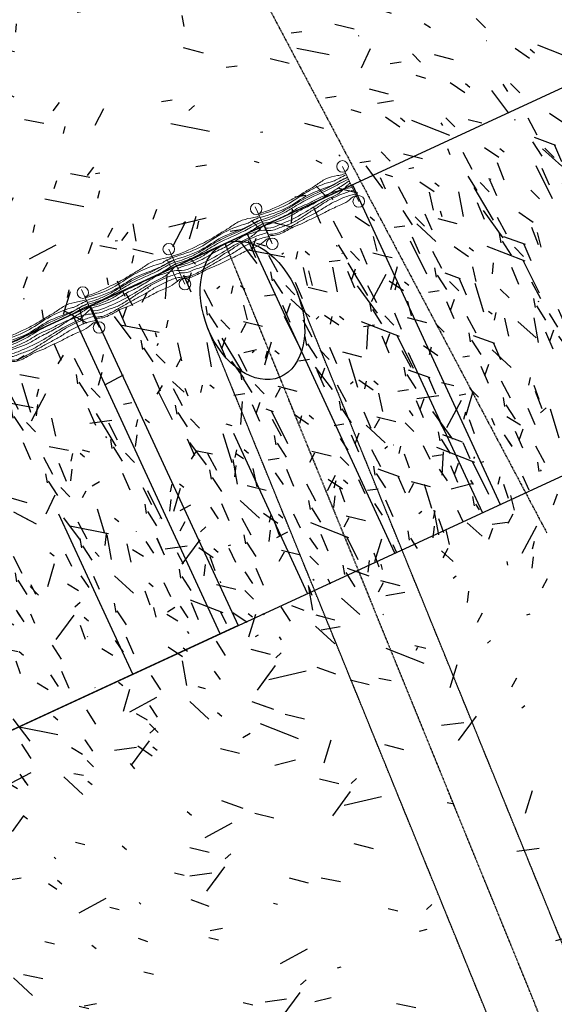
# Model space of a CAD drawing. Header units: millimetres. Extents: x 7530256134 to 7530295630, y 5726732434 to 5726764631.
# Tile 5 of 23: x 7530271740 to 7530274517, y 5726741181 to 5726746298. Entities that reach past the tile are written whole.
import ezdxf

# ---------------------------------------------------------------- set-up
doc = ezdxf.new("R2010")
doc.units = ezdxf.units.MM
for name, pattern in [('mp3', [6.25, 4.75, -1.5]), ('mp3a', [3.125, 2.25, -0.875]), ('mp7a', [6.875, 4.75, -0.875, 0.375, -0.875])]:
    doc.linetypes.add(name, pattern=pattern)
for name, color, linetype in [('0 wymiar', 32, 'Continuous'), ('2 osie 05', 4, 'mp7a'), ('3 przerywana 02', 6, 'mp3'), ('3 przerywana 05', 6, 'mp3a'), ('4 średnia', 3, 'Continuous'), ('9 kreskowanie', 8, 'Continuous')]:
    doc.layers.add(name, color=color, linetype=linetype)
doc.layers.add('1  cienka', color=4, linetype='Continuous', lineweight=18)
doc.layers.add('6 pomoc 01', color=1, linetype='Continuous', plot=False)
pattern_1 = [(228.012787, (-41019.482, -69486.618), (-3048, -3429), [51.2582, -5074.5725]), (184.96974, (-41053.772, -69524.718), (4571.9999982, 381.0000217), [87.9607, -8708.1073]), (132.510447, (-41141.402, -69532.338), (3810.0000016, -4190.9999985), [62.0222, -6140.2084]), (267.27369, (-41289.992, -69627.588), (381.000001, 7620), [80.1007, -7929.9656]), (292.833654, (-41293.802, -69707.598), (-1905, 4572), [78.545, -7775.9712]), (357.27369, (-41263.322, -69779.988), (-7620, 381.000001), [80.1007, -7929.9656]), (37.69424, (-41183.312, -69783.798), (-4952.9999998, -3810.0000003), [105.929, -10486.9673]), (72.255328, (-41099.492, -69719.028), (2667.0000007, 8381.9999998), [100.008, -9900.7885]), (121.429566, (-41069.012, -69623.778), (-3048.0000004, 4952.9999997), [80.372, -7956.8319]), (175.23636, (-41110.922, -69555.198), (4191, -381.000001), [91.757, -4496.0905]), (222.397438, (-41202.362, -69547.578), (-4571.9999999, -4191.0000002), [118.6617, -11747.5159]), (138.814075, (-40912.802, -69631.398), (-2667, 2286), [40.5007, -4009.5849]), (171.469234, (-40943.282, -69604.728), (4953, -761.999999), [77.0523, -7628.1958]), (225, (-41019.48, -69593.3), (-6e-13, -381), [53.8814, -484.934]), (203.19859, (-41046.15, -69547.58), (1905, 762), [29.0162, -2872.5934]), (291.80141, (-41072.82, -69559.01), (-381, 1143), [41.0348, -2010.713]), (30.96376, (-41057.58, -69597.11), (1143, 762), [66.648, -2154.9447]), (161.56505, (-41000.43, -69562.82), (762, -381), [48.193, -1156.6347]), (16.38954, (-41293.802, -69559.008), (3810, 1143), [67.5132, -6683.824]), (70.346176, (-41229.032, -69539.958), (-1524, -4191), [56.6398, -5607.3324]), (293.19859, (-41000.43, -69486.62), (-762, 1905), [58.032, -2843.5775]), (343.61046, (-40977.572, -69539.958), (-3810, 1143), [67.5132, -6683.824]), (339.443955, (-41293.802, -69795.23), (-1905, 762), [65.1053, -3190.1601]), (294.77514, (-41232.842, -69818.088), (-1905.000002, 4190.999999), [54.5508, -5400.539]), (66.80141, (-40996.62, -69867.62), (762, 1905), [58.032, -2843.5775]), (17.354025, (-40973.762, -69814.278), (-4953, -1524), [63.8674, -6322.8564]), (69.443955, (-41183.312, -69867.62), (-762, -1905), [32.5526, -3222.7128]), (101.30993, (-41019.48, -69867.62), (-381, 1524), [19.4272, -1923.2992]), (165.96376, (-41023.29, -69848.57), (1143, -381), [78.545, -1492.3582]), (186.009006, (-41099.492, -69829.518), (3810, 381), [72.79, -7206.2047]), (303.69007, (-41057.58, -69631.4), (-381, 762), [54.9486, -1318.7665]), (353.157227, (-41027.102, -69677.118), (6477, -761.9999997), [95.9335, -9497.4014]), (60.945396, (-40931.852, -69688.548), (-1524, -2667), [39.2262, -3883.4088]), (90, (-40912.8, -69654.26), (-381, 381), [22.86, -358.14]), (120.256437, (-41107.112, -69818.088), (1524, -2667), [52.93, -5240.0911]), (48.012787, (-41133.782, -69772.368), (3048, 3429), [102.5164, -5023.3143]), (360, (-41065.2, -69696.17), (381, 381), [99.06, -281.94]), (325.304846, (-40966.142, -69696.168), (3810.0000014, -2666.999998), [60.2414, -5963.8975]), (254.054604, (-40916.61, -69730.46), (-381, -1524), [55.4744, -2718.2475]), (207.645975, (-40931.852, -69783.798), (-7239.0000003, -3809.9999995), [90.3218, -8941.8697]), (175.426079, (-41011.862, -69825.708), (-4953, 381), [95.5544, -9459.877])]

# ---------------------------------------------------------------- blocks, each defined once
blk = doc.blocks.new('sytuacja_k1')
at = {"layer": '9 kreskowanie'}
h = blk.add_hatch(dxfattribs=at)
h.set_pattern_fill('GRAVEL', color=256, scale=30, angle=65.102)
h.set_pattern_definition([(231.01279, (-69578.81, -62859.83), (-5728.725656, -7167.641338), [102.5164, -10149.145]), (187.96974, (-69643.305, -62939.513), (9091.588461, 1239.515733), [175.9214, -17416.2147]), (135.510447, (-69817.527, -62963.904), (8048.237043, -7971.71277), [124.0445, -12280.417]), (270.27369, (-70104.33, -63169.697), (-36.644266, 15258.994108), [160.2014, -15859.931]), (295.833654, (-70103.565, -63329.896), (-4283.338512, 8932.068472), [157.09, -15551.9423]), (0.27369, (-70035.11, -63471.287), (-15258.994108, -36.644266), [160.2014, -15859.931]), (40.69424, (-69874.912, -63470.522), (-9493.624184, -8127.997038), [211.858, -20973.9346]), (75.25533, (-69714.28, -63332.386), (4449.329969, 17020.185511), [200.016, -19801.577]), (124.429566, (-69663.375, -63138.957), (-6606.085627, 9573.384181), [160.744, -15913.6637]), (178.23636, (-69754.26, -63006.37), (8410.39276, -322.27572), [183.514, -8992.181]), (225.397438, (-69937.685, -63000.724), (-8692.78848, -8849.0727445), [237.3234, -23495.032]), (141.814075, (-69350.585, -63137.825), (-5565.96993, 4286.57424), [81.0014, -8019.17]), (174.469234, (-69414.253, -63087.75), (9972.184169, -1003.471427), [154.1046, -15256.3917]), (228, (-69567.64, -63072.9), (39.88, -760.9557), [107.763, -969.868]), (206.19859, (-69625.69, -62984.37), (3725.01853, 1721.3114), [58.0324, -5745.187]), (294.80141, (-69677.76, -63010), (-880.5957, 2242.98712), [82.0697, -4021.426]), (33.96376, (-69643.34, -63084.49), (2203.10712, 1641.5514), [133.296, -4309.8894]), (164.56505, (-69532.78, -63010.03), (1561.7914, -681.1957), [96.386, -2313.2694]), (19.38954, (-70119.12, -63033.123), (7489.917059, 2681.667103), [135.0264, -13367.648]), (73.346176, (-69991.75, -62988.296), (-2605.142837, -8530.032755), [113.2797, -11214.6647]), (296.19859, (-69540.76, -62857.83), (-1721.3114, 3725.01853), [116.064, -5687.155]), (346.61046, (-69489.52, -62961.975), (-7729.19705, 1884.06713), [135.0264, -13367.648]), (342.44395, (-70094.39, -63504.92), (-3884.538525, 1322.51142), [130.2106, -6380.3203]), (297.77514, (-69970.247, -63544.19), (-4243.458517, 8171.112765), [109.1016, -10801.078]), (69.80141, (-69493.27, -63618.39), (1322.51142, 3884.53852), [116.064, -5687.155]), (20.354025, (-69453.196, -63509.465), (-9732.904176, -3562.262805), [127.735, -12645.713]), (72.44395, (-69866.14, -63637.93), (-1322.51142, -3884.538525), [65.105, -6445.4256]), (104.30993, (-69538.93, -63620.78), (-920.4757, 3003.94282), [38.8544, -3846.5985]), (168.96376, (-69548.53, -63583.13), (2322.7471, -641.3157), [157.09, -2984.7164]), (189.009006, (-69702.716, -63553.063), (7569.677056, 1159.755692), [145.58, -14412.4095]), (306.69007, (-69639.75, -63152.98), (-840.7157, 1482.0314), [109.897, -2637.533]), (356.157227, (-69574.086, -63241.104), (13016.006991, -843.951433), [191.867, -18994.8027]), (63.9454, (-69382.65, -63253.96), (-2764.66283, -5486.209933), [78.4525, -7766.8177]), (93, (-69348.2, -63183.5), (-800.836, 721.076), [45.72, -716.28]), (123.25644, (-69719.13, -63531.03), (3322.982812, -5167.169944), [105.86, -10480.182]), (51.01279, (-69777.184, -63442.51), (5728.725656, 7167.641338), [205.033, -10046.6287]), (3, (-69648.2, -63283.14), (721.076, 800.836), [198.12, -563.88]), (328.304846, (-69450.34, -63272.77), (7888.717048, -4927.889948), [120.483, -11927.795]), (257.0546, (-69347.83, -63336.07), (-601.43571, -3083.70282), [110.949, -5436.495]), (210.645975, (-69372.68, -63444.2), (-14059.358418, -8367.277028), [180.6435, -17883.7393]), (178.42608, (-69528.095, -63536.28), (-9932.30417, 242.515723), [191.109, -18919.754])])
h.paths.add_polyline_path([(-1106.7, -6664), (-2981.6, -7447.1), (-3043.6, -8596.8), (-1211, -8596.8)])
h.paths.add_polyline_path([(2595.8, -4675.1), (763.2, -4675.1), (760.7, -4721.5), (2588, -4820.1)])
h.paths.add_polyline_path([(-999.4, -4675.1), (-2832, -4675.1), (-2851.4, -5033.2), (-1078.7, -6146)])
h = blk.add_hatch(dxfattribs=at)
h.set_pattern_fill('GRAVEL', color=256, scale=15, angle=62.102)
h.set_pattern_definition(pattern_1)
edge = h.paths.add_edge_path()
edge.add_line((2588, -4820.1), (760.7, -4721.5))
edge.add_line((760.7, -4721.5), (721.5, -5447.8))
edge.add_ellipse((1094.6, -5485.3), major_axis=(-373.1, 37.6), ratio=0.666667, start_angle=180, end_angle=360, ccw=False)
edge.add_line((1467.7, -5522.9), (2544.3, -5631.3))
edge.add_line((2544.3, -5631.3), (2588, -4820.1))
h = blk.add_hatch(dxfattribs=at)
h.set_pattern_fill('GRAVEL', color=256, scale=15, angle=62.102)
h.set_pattern_definition(pattern_1)
edge = h.paths.add_edge_path()
edge.add_line((2544.3, -5631.3), (1467.7, -5522.9))
edge.add_ellipse((1094.6, -5485.3), major_axis=(-373.1, 37.6), ratio=0.666667, start_angle=3.5499, end_angle=180, ccw=False)
edge.add_line((720.7, -5463.2), (679.9, -6219.4))
edge.add_line((679.9, -6219.4), (2507.2, -6317.9))
edge.add_line((2507.2, -6317.9), (2544.3, -5631.3))
h = blk.add_hatch(dxfattribs=at)
h.set_pattern_fill('GRAVEL', color=256, scale=30, angle=65.102)
h.set_pattern_definition([(231.01279, (-40785.794, -80737.875), (-5728.725656, -7167.64134), [102.5164, -10149.145]), (187.96974, (-40850.292, -80817.56), (9091.588461, 1239.515733), [175.9214, -17416.2147]), (135.51045, (-41024.514, -80841.95), (8048.237043, -7971.71277), [124.0445, -12280.417]), (270.27369, (-41311.317, -81047.744), (-36.644266, 15258.994108), [160.2014, -15859.931]), (295.833654, (-41310.552, -81207.943), (-4283.338512, 8932.068472), [157.09, -15551.9423]), (0.27369, (-41242.1, -81349.334), (-15258.994108, -36.644266), [160.2014, -15859.931]), (40.69424, (-41081.9, -81348.57), (-9493.624184, -8127.997038), [211.858, -20973.9346]), (75.25533, (-40921.268, -81210.433), (4449.329969, 17020.185511), [200.016, -19801.577]), (124.429566, (-40870.36, -81017.004), (-6606.085627, 9573.384181), [160.744, -15913.6637]), (178.23636, (-40961.245, -80884.42), (8410.39276, -322.27572), [183.514, -8992.181]), (225.397438, (-41144.672, -80878.77), (-8692.78848, -8849.0727445), [237.3234, -23495.032]), (141.814075, (-40557.57, -81015.87), (-5565.96993, 4286.57424), [81.0014, -8019.17]), (174.469234, (-40621.24, -80965.796), (9972.184169, -1003.471427), [154.1046, -15256.3917]), (228, (-40774.63, -80950.94), (39.88, -760.9557), [107.763, -969.868]), (206.19859, (-40832.68, -80862.42), (3725.01853, 1721.3114), [58.0324, -5745.187]), (294.80141, (-40884.75, -80888.04), (-880.5957, 2242.98712), [82.07, -4021.426]), (33.96376, (-40850.32, -80962.54), (2203.10712, 1641.5514), [133.296, -4309.8894]), (164.56505, (-40739.77, -80888.07), (1561.7914, -681.1957), [96.386, -2313.2694]), (19.38954, (-41326.105, -80911.17), (7489.917059, 2681.667103), [135.0264, -13367.648]), (73.346176, (-41198.737, -80866.343), (-2605.142837, -8530.032755), [113.2797, -11214.665]), (296.19859, (-40747.75, -80735.88), (-1721.3114, 3725.01853), [116.064, -5687.155]), (346.61046, (-40696.506, -80840.022), (-7729.19705, 1884.06713), [135.0264, -13367.648]), (342.44395, (-41301.38, -81382.96), (-3884.538525, 1322.51142), [130.2106, -6380.32]), (297.77514, (-41177.234, -81422.24), (-4243.458517, 8171.112765), [109.1016, -10801.078]), (69.80141, (-40700.26, -81496.44), (1322.51142, 3884.53852), [116.064, -5687.155]), (20.354025, (-40660.183, -81387.51), (-9732.904176, -3562.262805), [127.735, -12645.713]), (72.44395, (-41073.125, -81515.98), (-1322.51142, -3884.538525), [65.105, -6445.4256]), (104.30993, (-40745.91, -81498.83), (-920.4757, 3003.94282), [38.8544, -3846.5985]), (168.96376, (-40755.52, -81461.18), (2322.7471, -641.3157), [157.09, -2984.7164]), (189.009006, (-40909.703, -81431.11), (7569.677056, 1159.755692), [145.58, -14412.4095]), (306.69007, (-40846.74, -81031.03), (-840.7157, 1482.0314), [109.897, -2637.533]), (356.157227, (-40781.073, -81119.15), (13016.006991, -843.951433), [191.867, -18994.8027]), (63.9454, (-40589.64, -81132.01), (-2764.66283, -5486.20993), [78.4525, -7766.818]), (93, (-40555.2, -81061.5), (-800.836, 721.076), [45.72, -716.28]), (123.25644, (-40926.12, -81409.08), (3322.982812, -5167.169944), [105.86, -10480.182]), (51.01279, (-40984.17, -81320.556), (5728.725656, 7167.64134), [205.033, -10046.6287]), (3, (-40855.2, -81161.2), (721.076, 800.836), [198.12, -563.88]), (328.304846, (-40657.326, -81150.82), (7888.717048, -4927.889948), [120.483, -11927.795]), (257.0546, (-40554.81, -81214.12), (-601.43571, -3083.70282), [110.949, -5436.495]), (210.645975, (-40579.668, -81322.248), (-14059.358418, -8367.277028), [180.6435, -17883.7393]), (178.42608, (-40735.082, -81414.328), (-9932.30417, 242.515723), [191.109, -18919.754])])
h.paths.add_polyline_path([(2507.2, -6317.9), (2384.3, -8596.8), (551.6, -8596.8), (679.9, -6219.4)])
at = {"layer": '0 wymiar'}
blk.add_lwpolyline([(2507.2, -6317.9), (2384.3, -8596.8), (551.6, -8596.8), (679.9, -6219.4), (2507.2, -6317.9)], dxfattribs=at)
at = {"layer": '1  cienka'}
blk.add_line((654.6, -5753), (781.5, -5759.9), dxfattribs=at)
at = {"layer": '1  cienka', "elevation": 0}
for points in [[(852.4, -4732.7), (652.7, -4721.9)], [(825.5, -5231.9), (625.8, -5221.2)], [(837.2, -5232.6), (637.4, -5221.8)], [(810.2, -5731.9), (610.5, -5721.1)], [(783.3, -6231.1), (583.6, -6220.4)], [(800.6, -6231.7), (600.9, -6220.9)]]:
    blk.add_lwpolyline(points, dxfattribs=at)
at = {"layer": '1  cienka'}
for centre in [(652.7, -4721.9, 0), (852.4, -4732.7, 0), (637.4, -5221.8, 0), (837.2, -5232.6, 0), (610.5, -5721.1, 0), (810.2, -5731.9, 0), (600.9, -6220.9, 0), (800.6, -6231.7, 0)]:
    blk.add_circle(centre, 30, dxfattribs=at)
for points, knots in [([(665.9, -5223.7, 0), (676.8, -5174.3, 0), (680, -5093.8, 0), (682.5, -5002.8, 0), (677.2, -4951.8, 0), (677, -4921, 0), (673.8, -4880.1, 0), (665.1, -4828.5, 0), (679.1, -4777.8, 0), (689.8, -4743.8, 0), (692.2, -4729, 0), (692.8, -4724.5, 0)], [33.753439, 33.753439, 33.753439, 33.753439, 183.603776, 275.545658, 306.401049, 337.112496, 367.967887, 429.678932, 491.57643, 522.887996, 536.597178, 536.597178, 536.597178, 536.597178]), ([(700, -4724.9, 0), (699, -4738.2, 0), (697.7, -4761.9, 0), (700.3, -4795.7, 0), (686.9, -4837.4, 0), (678.6, -4949.1, 0), (701.2, -5082.6, 0), (682.2, -5173.8, 0), (673.1, -5224.1, 0)], [20.963674, 20.963674, 20.963674, 20.963674, 61.191608, 91.903055, 122.498859, 246.32766, 369.432881, 522.314314, 522.314314, 522.314314, 522.314314]), ([(714.5, -4725.6, 0), (713.5, -4739, 0), (712.2, -4762.6, 0), (714.8, -4796.5, 0), (710.5, -4858.1, 0), (693.1, -4949.9, 0), (715.7, -5083.3, 0), (696.6, -5174.6, 0), (687.6, -5224.9, 0)], [20.963674, 20.963674, 20.963674, 20.963674, 61.191608, 91.903055, 122.498859, 246.32766, 369.432881, 522.314314, 522.314314, 522.314314, 522.314314]), ([(699.2, -5225.5, 0), (703.8, -5208.9, 0), (710.2, -5171.5, 0), (715, -5113.5, 0), (711, -5041.9, 0), (705.1, -4939.8, 0), (718, -4847.9, 0), (713.8, -4769.9, 0), (714.6, -4742.6, 0), (716.5, -4725.7, 0)], [42.041179, 42.041179, 42.041179, 42.041179, 93.881722, 155.087811, 216.510881, 308.645222, 461.630035, 492.341482, 543.154015, 543.154015, 543.154015, 543.154015]), ([(709.2, -5226.1, 0), (713.7, -5209.4, 0), (720.2, -5172.1, 0), (725, -5114, 0), (721, -5042.5, 0), (715, -4940.3, 0), (728, -4848.5, 0), (723.7, -4770.4, 0), (724.6, -4743.1, 0), (726.4, -4726.3, 0)], [42.041179, 42.041179, 42.041179, 42.041179, 93.881722, 155.087811, 216.510881, 308.645222, 461.630035, 492.341482, 543.154015, 543.154015, 543.154015, 543.154015]), ([(773.7, -4728.8, 0), (768, -4742.6, 0), (759.2, -4766.2, 0), (754.1, -4801.4, 0), (743.7, -4851.5, 0), (739.9, -4902.8, 0), (741.3, -4974.7, 0), (732.6, -5024.2, 0), (739.5, -5076.4, 0), (739.7, -5114, 0), (736.6, -5152.6, 0), (732.4, -5197.8, 0), (723.1, -5217.3, 0), (719.9, -5226.7, 0)], [19.393488, 19.393488, 19.393488, 19.393488, 63.967855, 94.823246, 125.678901, 217.504925, 248.216372, 341.384097, 371.979901, 402.604745, 463.796353, 494.652008, 523.671385, 523.671385, 523.671385, 523.671385]), ([(737.4, -5227.6, 0), (735, -5217.8, 0), (745.4, -5169.9, 0), (758, -5097.3, 0), (749.6, -5024.9, 0), (754.4, -4957.6, 0), (748.6, -4877, 0), (741.8, -4811, 0), (740.3, -4765.7, 0), (735.7, -4730.9, 0), (736.4, -4726.8, 0)], [33.493975, 33.493975, 33.493975, 33.493975, 63.605593, 186.711033, 248.822966, 280.80719, 343.161253, 435.103017, 526.890429, 539.22273, 539.22273, 539.22273, 539.22273]), ([(746.8, -5228.1, 0), (760.1, -5209.5, 0), (765.4, -5180.4, 0), (769.6, -5129.8, 0), (775.4, -5054.3, 0), (769.8, -4966.5, 0), (763.7, -4875.1, 0), (772.1, -4801.7, 0), (754.3, -4757.4, 0), (748, -4732, 0), (746.9, -4727.4, 0)], [34.149297, 34.149297, 34.149297, 34.149297, 92.566437, 123.162241, 185.516303, 307.899519, 399.773786, 461.023297, 525.392342, 539.608968, 539.608968, 539.608968, 539.608968]), ([(761.5, -5228.9, 0), (771.5, -5209.2, 0), (779.4, -5193.1, 0), (781.1, -5146.9, 0), (792.6, -5098.9, 0), (788.1, -5047.8, 0), (786, -5006.7, 0), (780.6, -4976.2, 0), (781.7, -4945.1, 0), (776.5, -4914.6, 0), (773, -4863.4, 0), (775.2, -4812.1, 0), (782.5, -4761, 0), (786.3, -4740.3, 0), (788.4, -4729.6, 0)], [29.680416, 29.680416, 29.680416, 29.680416, 69.126259, 99.98165, 161.187739, 222.740349, 253.596003, 284.651795, 315.363242, 346.419034, 377.274689, 469.071756, 499.783203, 532.257492, 532.257492, 532.257492, 532.257492]), ([(812, -4730.9, 0), (808.2, -4741.3, 0), (798.8, -4771.3, 0), (796.6, -4823.7, 0), (794.5, -4874.8, 0), (799.5, -4925.8, 0), (800.9, -4966.7, 0), (799.6, -5007.7, 0), (801.7, -5048.4, 0), (802.1, -5089.7, 0), (804.2, -5119.7, 0), (804.4, -5161, 0), (801, -5191.8, 0), (789.9, -5214, 0), (787.7, -5222.2, 0), (785, -5230.2, 0)], [30.351757, 30.351757, 30.351757, 30.351757, 63.592651, 124.842162, 186.091673, 216.947065, 278.369958, 308.994714, 339.706337, 400.912426, 431.768081, 462.479528, 493.075332, 523.930987, 532.666916, 532.666916, 532.666916, 532.666916]), ([(819.7, -4731.3, 0), (815.9, -4741.8, 0), (822.4, -4767.4, 0), (828.8, -4802.2, 0), (820.4, -4866.9, 0), (821.6, -4927, 0), (819.9, -4967.8, 0), (817.1, -5008.6, 0), (817.6, -5049.3, 0), (809.9, -5090.1, 0), (811.9, -5120.1, 0), (812.1, -5161.4, 0), (808.7, -5192.2, 0), (797.6, -5214.5, 0), (795.5, -5222.6, 0), (792.8, -5230.6, 0)], [30.351757, 30.351757, 30.351757, 30.351757, 63.592651, 124.842162, 186.091673, 216.947065, 278.369958, 308.994714, 339.706337, 400.912426, 431.768081, 462.479528, 493.075332, 523.930987, 532.666916, 532.666916, 532.666916, 532.666916]), ([(650.6, -5723.6), (661.5, -5674.3), (664.7, -5593.7), (667.2, -5502.7), (661.9, -5451.7), (661.7, -5420.9), (658.5, -5380), (649.8, -5328.4), (663.8, -5277.7), (674.5, -5243.7), (676.9, -5228.9), (677.5, -5224.4)], [33.753439, 33.753439, 33.753439, 33.753439, 183.603776, 275.545658, 306.401049, 337.112496, 367.967887, 429.678932, 491.57643, 522.887996, 536.597178, 536.597178, 536.597178, 536.597178]), ([(684.7, -5224.8), (683.7, -5238.1), (682.5, -5261.8), (685, -5295.6), (671.6, -5337.3), (663.3, -5449), (685.9, -5582.5), (666.9, -5673.7), (657.8, -5724)], [20.963674, 20.963674, 20.963674, 20.963674, 61.191608, 91.903055, 122.498859, 246.32766, 369.432881, 522.314314, 522.314314, 522.314314, 522.314314]), ([(699.2, -5225.5), (698.2, -5238.9), (696.9, -5262.5), (699.5, -5296.4), (695.2, -5358), (677.8, -5449.8), (700.4, -5583.2), (681.4, -5674.5), (672.3, -5724.8)], [20.963674, 20.963674, 20.963674, 20.963674, 61.191608, 91.903055, 122.498859, 246.32766, 369.432881, 522.314314, 522.314314, 522.314314, 522.314314]), ([(683.9, -5725.4), (688.5, -5708.8), (694.9, -5671.4), (699.7, -5613.4), (695.8, -5541.8), (689.8, -5439.7), (702.7, -5347.8), (698.5, -5269.8), (699.3, -5242.5), (701.2, -5225.6)], [42.041179, 42.041179, 42.041179, 42.041179, 93.881722, 155.087811, 216.510881, 308.645222, 461.630035, 492.341482, 543.154015, 543.154015, 543.154015, 543.154015]), ([(693.9, -5726), (698.4, -5709.3), (704.9, -5672), (709.7, -5613.9), (705.7, -5542.4), (699.8, -5440.2), (712.7, -5348.4), (708.4, -5270.3), (709.3, -5243), (711.1, -5226.2)], [42.041179, 42.041179, 42.041179, 42.041179, 93.881722, 155.087811, 216.510881, 308.645222, 461.630035, 492.341482, 543.154015, 543.154015, 543.154015, 543.154015]), ([(758.4, -5228.7), (752.7, -5242.5), (744, -5266.1), (738.8, -5301.3), (728.4, -5351.4), (724.6, -5402.7), (726, -5474.6), (717.3, -5524.1), (724.2, -5576.3), (724.4, -5613.9), (721.3, -5652.5), (717.1, -5697.7), (707.8, -5717.2), (704.6, -5726.6)], [19.393488, 19.393488, 19.393488, 19.393488, 63.967855, 94.823246, 125.678901, 217.504925, 248.216372, 341.384097, 371.979901, 402.604745, 463.796353, 494.652008, 523.671385, 523.671385, 523.671385, 523.671385]), ([(722.1, -5727.5), (719.8, -5717.7), (730.1, -5669.8), (742.7, -5597.2), (734.3, -5524.8), (739.1, -5457.5), (733.3, -5376.9), (726.5, -5310.9), (725.1, -5265.6), (720.4, -5230.8), (721.1, -5226.7)], [33.493975, 33.493975, 33.493975, 33.493975, 63.605593, 186.711033, 248.822966, 280.80719, 343.161253, 435.103017, 526.890429, 539.22273, 539.22273, 539.22273, 539.22273]), ([(731.5, -5728), (744.8, -5709.4), (750.1, -5680.3), (754.3, -5629.7), (760.1, -5554.2), (754.5, -5466.4), (748.4, -5375), (756.8, -5301.6), (739, -5257.3), (732.7, -5231.9), (731.6, -5227.3)], [34.149297, 34.149297, 34.149297, 34.149297, 92.566437, 123.162241, 185.516303, 307.899519, 399.773786, 461.023297, 525.392342, 539.608968, 539.608968, 539.608968, 539.608968]), ([(746.2, -5728.8), (756.2, -5709.1), (764.1, -5693), (765.8, -5646.8), (777.4, -5598.8), (772.8, -5547.7), (770.7, -5506.6), (765.3, -5476.1), (766.5, -5445), (761.2, -5414.5), (757.7, -5363.3), (759.9, -5312), (767.2, -5260.9), (771, -5240.2), (773.1, -5229.5)], [29.680416, 29.680416, 29.680416, 29.680416, 69.126259, 99.98165, 161.187739, 222.740349, 253.596003, 284.651795, 315.363242, 346.419034, 377.274689, 469.071756, 499.783203, 532.257492, 532.257492, 532.257492, 532.257492]), ([(796.7, -5230.8), (792.9, -5241.2), (783.5, -5271.2), (781.3, -5323.6), (779.2, -5374.7), (784.2, -5425.7), (785.6, -5466.6), (784.3, -5507.6), (786.4, -5548.3), (786.8, -5589.6), (788.9, -5619.6), (789.1, -5660.9), (785.7, -5691.7), (774.6, -5713.9), (772.4, -5722.1), (769.7, -5730.1)], [30.351757, 30.351757, 30.351757, 30.351757, 63.592651, 124.842162, 186.091673, 216.947065, 278.369958, 308.994714, 339.706337, 400.912426, 431.768081, 462.479528, 493.075332, 523.930987, 532.666916, 532.666916, 532.666916, 532.666916]), ([(804.4, -5231.2), (800.7, -5241.7), (807.1, -5267.3), (813.5, -5302.1), (805.1, -5366.8), (806.4, -5426.9), (804.6, -5467.7), (801.9, -5508.5), (802.3, -5549.2), (794.6, -5590), (796.7, -5620), (796.8, -5661.3), (793.4, -5692.1), (782.4, -5714.4), (780.2, -5722.5), (777.5, -5730.5)], [30.351757, 30.351757, 30.351757, 30.351757, 63.592651, 124.842162, 186.091673, 216.947065, 278.369958, 308.994714, 339.706337, 400.912426, 431.768081, 462.479528, 493.075332, 523.930987, 532.666916, 532.666916, 532.666916, 532.666916]), ([(623.7, -6222.9), (634.6, -6173.5), (637.8, -6093), (640.2, -6001.9), (634.9, -5951), (634.8, -5920.1), (631.6, -5879.2), (622.9, -5827.7), (636.8, -5777), (647.6, -5743), (650, -5728.2), (650.6, -5723.6)], [33.753439, 33.753439, 33.753439, 33.753439, 183.603776, 275.545658, 306.401049, 337.112496, 367.967887, 429.678932, 491.57643, 522.887996, 536.597178, 536.597178, 536.597178, 536.597178]), ([(657.8, -5724), (656.8, -5737.4), (655.5, -5761), (658.1, -5794.9), (644.7, -5836.6), (636.3, -5948.3), (659, -6081.7), (639.9, -6173), (630.9, -6223.3)], [20.963674, 20.963674, 20.963674, 20.963674, 61.191608, 91.903055, 122.498859, 246.32766, 369.432881, 522.314314, 522.314314, 522.314314, 522.314314]), ([(672.3, -5724.8), (671.2, -5738.2), (670, -5761.8), (672.6, -5795.6), (668.2, -5857.3), (650.8, -5949), (673.5, -6082.5), (654.4, -6173.8), (645.4, -6224.1)], [20.963674, 20.963674, 20.963674, 20.963674, 61.191608, 91.903055, 122.498859, 246.32766, 369.432881, 522.314314, 522.314314, 522.314314, 522.314314]), ([(657, -6224.7), (661.5, -6208.1), (668, -6170.7), (672.8, -6112.7), (668.8, -6041.1), (662.8, -5939), (675.8, -5847.1), (671.5, -5769.1), (672.4, -5741.8), (674.2, -5724.9)], [42.041179, 42.041179, 42.041179, 42.041179, 93.881722, 155.087811, 216.510881, 308.645222, 461.630035, 492.341482, 543.154015, 543.154015, 543.154015, 543.154015]), ([(667, -6225.3), (671.5, -6208.6), (678, -6171.3), (682.8, -6113.2), (678.8, -6041.6), (672.8, -5939.5), (685.8, -5847.7), (681.5, -5769.6), (682.3, -5742.3), (684.2, -5725.5)], [42.041179, 42.041179, 42.041179, 42.041179, 93.881722, 155.087811, 216.510881, 308.645222, 461.630035, 492.341482, 543.154015, 543.154015, 543.154015, 543.154015]), ([(731.5, -5728), (725.8, -5741.8), (717, -5765.4), (711.9, -5800.6), (701.5, -5850.7), (697.7, -5902), (699.1, -5973.9), (690.4, -6023.4), (697.3, -6075.5), (697.5, -6113.2), (694.3, -6151.8), (690.1, -6197), (680.9, -6216.5), (677.7, -6225.8)], [19.393488, 19.393488, 19.393488, 19.393488, 63.967855, 94.823246, 125.678901, 217.504925, 248.216372, 341.384097, 371.979901, 402.604745, 463.796353, 494.652008, 523.671385, 523.671385, 523.671385, 523.671385]), ([(695.2, -6226.8), (692.8, -6217), (703.2, -6169.1), (715.7, -6096.5), (707.3, -6024.1), (712.1, -5956.8), (706.4, -5876.1), (699.5, -5810.2), (698.1, -5764.9), (693.5, -5730), (694.2, -5726)], [33.493975, 33.493975, 33.493975, 33.493975, 63.605593, 186.711033, 248.822966, 280.80719, 343.161253, 435.103017, 526.890429, 539.22273, 539.22273, 539.22273, 539.22273]), ([(704.5, -6227.3), (717.9, -6208.7), (723.2, -6179.5), (727.3, -6128.9), (733.2, -6053.5), (727.6, -5965.6), (721.5, -5874.3), (729.9, -5800.9), (712.1, -5756.6), (705.7, -5731.2), (704.6, -5726.6)], [34.149297, 34.149297, 34.149297, 34.149297, 92.566437, 123.162241, 185.516303, 307.899519, 399.773786, 461.023297, 525.392342, 539.608968, 539.608968, 539.608968, 539.608968]), ([(719.2, -6228.1), (729.2, -6208.4), (737.2, -6192.3), (738.8, -6146), (750.4, -6098), (745.9, -6047), (743.8, -6005.9), (738.4, -5975.4), (739.5, -5944.3), (734.3, -5913.8), (730.8, -5862.6), (732.9, -5811.3), (740.3, -5760.1), (744.1, -5739.4), (746.2, -5728.8)], [29.680416, 29.680416, 29.680416, 29.680416, 69.126259, 99.98165, 161.187739, 222.740349, 253.596003, 284.651795, 315.363242, 346.419034, 377.274689, 469.071756, 499.783203, 532.257492, 532.257492, 532.257492, 532.257492]), ([(769.7, -5730.1), (765.9, -5740.5), (756.5, -5770.5), (754.4, -5822.9), (752.2, -5873.9), (757.3, -5924.9), (758.6, -5965.9), (757.4, -6006.9), (759.4, -6047.6), (759.9, -6088.9), (761.9, -6118.8), (762.1, -6160.1), (758.7, -6190.9), (747.6, -6213.2), (745.5, -6221.3), (742.8, -6229.3)], [30.351757, 30.351757, 30.351757, 30.351757, 63.592651, 124.842162, 186.091673, 216.947065, 278.369958, 308.994714, 339.706337, 400.912426, 431.768081, 462.479528, 493.075332, 523.930987, 532.666916, 532.666916, 532.666916, 532.666916]), ([(777.5, -5730.5), (773.7, -5740.9), (780.2, -5766.6), (786.6, -5801.4), (778.2, -5866), (779.4, -5926.1), (777.7, -5966.9), (774.9, -6007.8), (775.3, -6048.5), (767.7, -6089.3), (769.7, -6119.3), (769.9, -6160.6), (766.5, -6191.4), (755.4, -6213.6), (753.3, -6221.8), (750.6, -6229.8)], [30.351757, 30.351757, 30.351757, 30.351757, 63.592651, 124.842162, 186.091673, 216.947065, 278.369958, 308.994714, 339.706337, 400.912426, 431.768081, 462.479528, 493.075332, 523.930987, 532.666916, 532.666916, 532.666916, 532.666916]), ([(614.1, -6722.7), (625, -6673.3), (628.2, -6592.8), (630.6, -6501.8), (625.4, -6450.8), (625.2, -6420), (622, -6379.1), (613.3, -6327.5), (627.3, -6276.8), (638, -6242.8), (640.4, -6228), (641, -6223.5)], [33.753439, 33.753439, 33.753439, 33.753439, 183.603776, 275.545658, 306.401049, 337.112496, 367.967887, 429.678932, 491.57643, 522.887996, 536.597178, 536.597178, 536.597178, 536.597178]), ([(648.2, -6223.8), (647.2, -6237.2), (645.9, -6260.8), (648.5, -6294.7), (635.1, -6336.4), (626.8, -6448.1), (649.4, -6581.5), (630.3, -6672.8), (621.3, -6723.1)], [20.963674, 20.963674, 20.963674, 20.963674, 61.191608, 91.903055, 122.498859, 246.32766, 369.432881, 522.314314, 522.314314, 522.314314, 522.314314]), ([(662.7, -6224.6), (661.7, -6238), (660.4, -6261.6), (663, -6295.5), (658.6, -6357.1), (641.2, -6448.8), (663.9, -6582.3), (644.8, -6673.6), (635.8, -6723.9)], [20.963674, 20.963674, 20.963674, 20.963674, 61.191608, 91.903055, 122.498859, 246.32766, 369.432881, 522.314314, 522.314314, 522.314314, 522.314314]), ([(647.4, -6724.5), (652, -6707.9), (658.4, -6670.5), (663.2, -6612.5), (659.2, -6540.9), (653.3, -6438.8), (666.2, -6346.9), (662, -6268.9), (662.8, -6241.6), (664.6, -6224.7)], [42.041179, 42.041179, 42.041179, 42.041179, 93.881722, 155.087811, 216.510881, 308.645222, 461.630035, 492.341482, 543.154015, 543.154015, 543.154015, 543.154015]), ([(657.4, -6725.1), (661.9, -6708.4), (668.4, -6671.1), (673.2, -6613), (669.2, -6541.4), (663.2, -6439.3), (676.2, -6347.5), (671.9, -6269.4), (672.8, -6242.1), (674.6, -6225.3)], [42.041179, 42.041179, 42.041179, 42.041179, 93.881722, 155.087811, 216.510881, 308.645222, 461.630035, 492.341482, 543.154015, 543.154015, 543.154015, 543.154015]), ([(721.9, -6227.8), (716.2, -6241.6), (707.4, -6265.2), (702.3, -6300.4), (691.9, -6350.5), (688.1, -6401.8), (689.5, -6473.7), (680.8, -6523.2), (687.7, -6575.3), (687.9, -6613), (684.8, -6651.6), (680.5, -6696.8), (671.3, -6716.3), (668.1, -6725.6)], [19.393488, 19.393488, 19.393488, 19.393488, 63.967855, 94.823246, 125.678901, 217.504925, 248.216372, 341.384097, 371.979901, 402.604745, 463.796353, 494.652008, 523.671385, 523.671385, 523.671385, 523.671385]), ([(685.6, -6726.6), (683.2, -6716.8), (693.6, -6668.9), (706.1, -6596.3), (697.8, -6523.9), (702.5, -6456.6), (696.8, -6375.9), (689.9, -6310), (688.5, -6264.7), (683.9, -6229.9), (684.6, -6225.8)], [33.493975, 33.493975, 33.493975, 33.493975, 63.605593, 186.711033, 248.822966, 280.80719, 343.161253, 435.103017, 526.890429, 539.22273, 539.22273, 539.22273, 539.22273]), ([(694.9, -6727.1), (708.3, -6708.5), (713.6, -6679.3), (717.7, -6628.7), (723.6, -6553.3), (718, -6465.4), (711.9, -6374.1), (720.3, -6300.7), (702.5, -6256.4), (696.1, -6231), (695.1, -6226.4)], [34.149297, 34.149297, 34.149297, 34.149297, 92.566437, 123.162241, 185.516303, 307.899519, 399.773786, 461.023297, 525.392342, 539.608968, 539.608968, 539.608968, 539.608968]), ([(709.7, -6727.9), (719.7, -6708.2), (727.6, -6692.1), (729.2, -6645.8), (740.8, -6597.9), (736.3, -6546.8), (734.2, -6505.7), (728.8, -6475.2), (729.9, -6444.1), (724.7, -6413.6), (721.2, -6362.4), (723.3, -6311.1), (730.7, -6259.9), (734.5, -6239.2), (736.6, -6228.6)], [29.680416, 29.680416, 29.680416, 29.680416, 69.126259, 99.98165, 161.187739, 222.740349, 253.596003, 284.651795, 315.363242, 346.419034, 377.274689, 469.071756, 499.783203, 532.257492, 532.257492, 532.257492, 532.257492]), ([(760.1, -6229.9), (756.4, -6240.3), (746.9, -6270.3), (744.8, -6322.7), (742.7, -6373.8), (747.7, -6424.7), (749, -6465.7), (747.8, -6506.7), (749.9, -6547.4), (750.3, -6588.7), (752.4, -6618.6), (752.5, -6660), (749.1, -6690.8), (738.1, -6713), (735.9, -6721.1), (733.2, -6729.2)], [30.351757, 30.351757, 30.351757, 30.351757, 63.592651, 124.842162, 186.091673, 216.947065, 278.369958, 308.994714, 339.706337, 400.912426, 431.768081, 462.479528, 493.075332, 523.930987, 532.666916, 532.666916, 532.666916, 532.666916]), ([(767.9, -6230.3), (764.1, -6240.7), (770.6, -6266.4), (777, -6301.2), (768.6, -6365.8), (769.8, -6425.9), (768.1, -6466.8), (765.3, -6507.6), (765.8, -6548.3), (758.1, -6589.1), (760.1, -6619.1), (760.3, -6660.4), (756.9, -6691.2), (745.8, -6713.4), (743.7, -6721.6), (741, -6729.6)], [30.351757, 30.351757, 30.351757, 30.351757, 63.592651, 124.842162, 186.091673, 216.947065, 278.369958, 308.994714, 339.706337, 400.912426, 431.768081, 462.479528, 493.075332, 523.930987, 532.666916, 532.666916, 532.666916, 532.666916])]:
    blk.add_open_spline(points, degree=3, knots=knots, dxfattribs=at)
at = {"layer": '2 osie 05'}
blk.add_line((9676.2, -6349.4), (721.5, -5447.8), dxfattribs=at)
at = {"layer": '3 przerywana 02'}
blk.add_line((-2995.1, -4675.1), (2832.6, -4675.1), dxfattribs=at)
at = {"layer": '3 przerywana 05'}
for p, q in [((9328.1, -6063.1), (1119.6, -5236.6)), ((9277.9, -6560.6), (1069.6, -5734.1))]:
    blk.add_line(p, q, dxfattribs=at)
at = {"layer": '4 średnia'}
for p, q in [((2384.3, -8596.8), (2765.1, -1538.4)), ((760.7, -4721.5), (679.9, -6219.4)), ((760.7, -4721.5), (2588, -4820.1)), ((679.9, -6219.4), (2507.2, -6317.9))]:
    blk.add_line(p, q, dxfattribs=at)
blk.add_ellipse((1094.6, -5485.3), major_axis=(-373.1, 37.6), ratio=0.666667, dxfattribs=at)
at = {"layer": '6 pomoc 01'}
blk.add_line((551.6, -8596.8), (1479.2, 8596.3), dxfattribs=at)
at = {"layer": '9 kreskowanie'}
for p, q in [((2582.5, -4922), (1668.9, -4872.8)), ((2555.6, -5421.3), (728.2, -5322.7)), ((2528.6, -5920.6), (1615, -5871.3)), ((2501.7, -6419.9), (674.4, -6321.3)), ((2474.8, -6919.1), (1561.1, -6869.8))]:
    blk.add_line(p, q, dxfattribs=at)

msp = doc.modelspace()

# ---------------------------------------------------------------- block references
at = {"layer": '0 wymiar', "rotation": 297.8979501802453}
msp.add_blockref('sytuacja_k1', (7530277285.15332, 5726748321.70091), dxfattribs=at)

doc.saveas('drawing.dxf')
